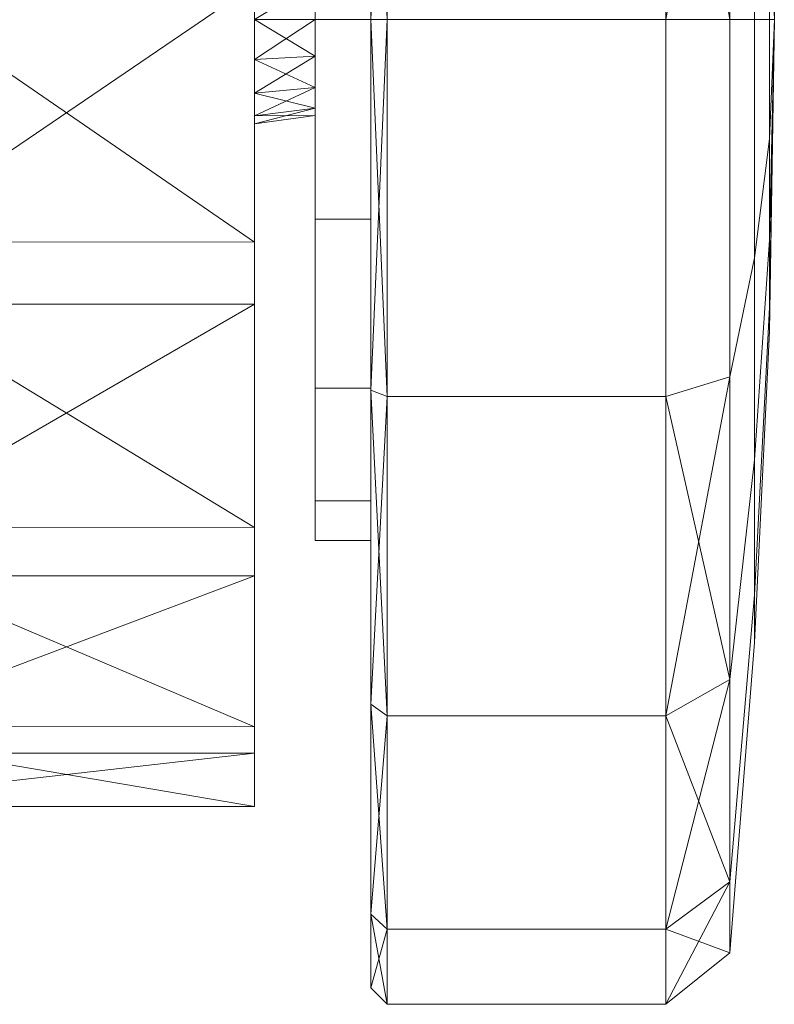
# Model space of a CAD drawing. Header units: inches. Extents: x 813 to 1305, y 19 to 194.
# Tile 59 of 163: x 1172.516 to 1173.421, y 53.819 to 55.001. Entities that reach past the tile are written whole.
import ezdxf

# ---------------------------------------------------------------- set-up
doc = ezdxf.new("R2010")
doc.units = ezdxf.units.IN
doc.header["$MEASUREMENT"] = 0
doc.layers.add('CET color Grey2', color=7, linetype='Continuous', true_color=0x060606)
doc.layers.add('CET Default', color=7, linetype='Continuous')

# ---------------------------------------------------------------- blocks, each defined once
blk = doc.blocks.new('*C286')
at = {"layer": 'CET color Grey2', "linetype": 'Continuous', "lineweight": 0}
for points in [[(-0.7752, 25.8166, 1.6331), (-0.7752, 25.9065, 1.1811), (-0.852, 25.8449, 1.1811), (-0.7752, 25.8166, 1.6331)], [(-0.852, 25.8449, 1.1811), (-0.7752, 25.9065, 1.1811), (-0.852, 25.7597, 0.7527), (-0.852, 25.8449, 1.1811)], [(-0.7752, 25.9065, 1.1811), (-0.7752, 25.8166, 0.7291), (-0.852, 25.7597, 0.7527), (-0.7752, 25.9065, 1.1811)], [(-0.441, 25.8166, 1.6331), (-0.4213, 25.7984, 1.6256), (-0.441, 25.9065, 1.1811), (-0.441, 25.8166, 1.6331)], [(-0.4213, 25.7984, 1.6256), (-0.4213, 25.8868, 1.1811), (-0.441, 25.9065, 1.1811), (-0.4213, 25.7984, 1.6256)], [(-0.441, 25.9065, 1.1811), (-0.4213, 25.8868, 1.1811), (-0.441, 25.8166, 0.7291), (-0.441, 25.9065, 1.1811)], [(-0.4213, 25.8868, 1.1811), (-0.4213, 25.7984, 0.7367), (-0.441, 25.8166, 0.7291), (-0.4213, 25.8868, 1.1811)], [(-0.852, 25.7597, 1.6095), (-0.7752, 25.8166, 1.6331), (-0.852, 25.8449, 1.1811), (-0.852, 25.7597, 1.6095)], [(-0.7752, 25.5606, 2.0163), (-0.7752, 25.8166, 1.6331), (-0.852, 25.7597, 1.6095), (-0.7752, 25.5606, 2.0163)], [(-0.852, 25.7597, 0.7527), (-0.7752, 25.8166, 0.7291), (-0.852, 25.517, 0.3895), (-0.852, 25.7597, 0.7527)], [(-0.7752, 25.8166, 0.7291), (-0.7752, 25.5606, 0.346), (-0.852, 25.517, 0.3895), (-0.7752, 25.8166, 0.7291)], [(-0.441, 25.5606, 2.0163), (-0.4213, 25.5467, 2.0024), (-0.441, 25.8166, 1.6331), (-0.441, 25.5606, 2.0163)], [(-0.4213, 25.5467, 2.0024), (-0.4213, 25.7984, 1.6256), (-0.441, 25.8166, 1.6331), (-0.4213, 25.5467, 2.0024)], [(-0.441, 25.8166, 0.7291), (-0.4213, 25.7984, 0.7367), (-0.441, 25.5606, 0.346), (-0.441, 25.8166, 0.7291)], [(-0.4213, 25.7984, 0.7367), (-0.4213, 25.5467, 0.3599), (-0.441, 25.5606, 0.346), (-0.4213, 25.7984, 0.7367)], [(-0.852, 25.517, 1.9727), (-0.7752, 25.5606, 2.0163), (-0.852, 25.7597, 1.6095), (-0.852, 25.517, 1.9727)], [(0.2818, 25.6053, 1.5249), (0.2818, 25.6693, 1.1416), (-0.2818, 25.6053, 1.525), (0.2818, 25.6053, 1.5249)], [(0.2818, 25.6693, 1.1416), (-0.2818, 25.6693, 1.1418), (-0.2818, 25.6053, 1.525), (0.2818, 25.6693, 1.1416)], [(0.2818, 25.6693, 1.1416), (0.2818, 25.5735, 0.765), (-0.2818, 25.6693, 1.1418), (0.2818, 25.6693, 1.1416)], [(0.2818, 25.5735, 0.765), (-0.2818, 25.5737, 0.7653), (-0.2818, 25.6693, 1.1418), (0.2818, 25.5735, 0.765)], [(0.2818, 25.3925, 1.85), (0.2818, 25.6053, 1.5249), (-0.2818, 25.3925, 1.8501), (0.2818, 25.3925, 1.85)], [(0.2818, 25.6053, 1.5249), (-0.2818, 25.6053, 1.525), (-0.2818, 25.3925, 1.8501), (0.2818, 25.6053, 1.5249)], [(0.2818, 25.5735, 0.765), (0.2818, 25.3343, 0.4588), (-0.2818, 25.5737, 0.7653), (0.2818, 25.5735, 0.765)], [(0.2818, 25.3343, 0.4588), (-0.2818, 25.3346, 0.4591), (-0.2818, 25.5737, 0.7653), (0.2818, 25.3343, 0.4588)], [(-0.7752, 25.1774, 2.2723), (-0.7752, 25.5606, 2.0163), (-0.852, 25.517, 1.9727), (-0.7752, 25.1774, 2.2723)], [(-0.852, 25.517, 0.3895), (-0.7752, 25.5606, 0.346), (-0.852, 25.1538, 0.1468), (-0.852, 25.517, 0.3895)], [(-0.7752, 25.5606, 0.346), (-0.7752, 25.1774, 0.0899), (-0.852, 25.1538, 0.1468), (-0.7752, 25.5606, 0.346)], [(-0.441, 25.1774, 2.2723), (-0.4213, 25.1699, 2.2541), (-0.441, 25.5606, 2.0163), (-0.441, 25.1774, 2.2723)], [(-0.4213, 25.1699, 2.2541), (-0.4213, 25.5467, 2.0024), (-0.441, 25.5606, 2.0163), (-0.4213, 25.1699, 2.2541)], [(-0.441, 25.5606, 0.346), (-0.4213, 25.5467, 0.3599), (-0.441, 25.1774, 0.0899), (-0.441, 25.5606, 0.346)], [(-0.4213, 25.5467, 0.3599), (-0.4213, 25.1699, 0.1081), (-0.441, 25.1774, 0.0899), (-0.4213, 25.5467, 0.3599)], [(-0.852, 25.1538, 2.2154), (-0.7752, 25.1774, 2.2723), (-0.852, 25.517, 1.9727), (-0.852, 25.1538, 2.2154)], [(0.2818, 25.0668, 2.0619), (0.2818, 25.3925, 1.85), (-0.2818, 25.0668, 2.062), (0.2818, 25.0668, 2.0619)], [(0.2818, 25.3925, 1.85), (-0.2818, 25.3925, 1.8501), (-0.2818, 25.0668, 2.062), (0.2818, 25.3925, 1.85)], [(0.2818, 25.3343, 0.4588), (0.2818, 24.992, 0.2748), (-0.2818, 25.3346, 0.4591), (0.2818, 25.3343, 0.4588)], [(0.2818, 24.992, 0.2748), (-0.2818, 24.9924, 0.275), (-0.2818, 25.3346, 0.4591), (0.2818, 24.992, 0.2748)], [(-0.441, 24.7254, 2.3622), (-0.4213, 24.7254, 2.3425), (-0.441, 25.1774, 2.2723), (-0.441, 24.7254, 2.3622)], [(-0.4213, 24.7254, 2.3425), (-0.4213, 25.1699, 2.2541), (-0.441, 25.1774, 2.2723), (-0.4213, 24.7254, 2.3425)], [(-0.441, 25.1774, 0.0899), (-0.4213, 25.1699, 0.1081), (-0.441, 24.7254, 0), (-0.441, 25.1774, 0.0899)], [(-0.4213, 25.1699, 0.1081), (-0.4213, 24.7254, 0.0197), (-0.441, 24.7254, 0), (-0.4213, 25.1699, 0.1081)], [(-0.8996, 25.0707, 1.0381), (-0.9056, 24.7254, 1.1811), (-0.8996, 25.0991, 1.1811), (-0.8996, 25.0707, 1.0381)], [(-0.8996, 25.0991, 1.1811), (-0.9056, 24.7254, 1.1811), (-0.8996, 25.0707, 1.3241), (-0.8996, 25.0991, 1.1811)], [(-0.8996, 24.9897, 0.9169), (-0.9056, 24.7254, 1.1811), (-0.8996, 25.0707, 1.0381), (-0.8996, 24.9897, 0.9169)], [(-0.8996, 25.0707, 1.3241), (-0.9056, 24.7254, 1.1811), (-0.8996, 24.9897, 1.4453), (-0.8996, 25.0707, 1.3241)], [(0.2818, 24.6834, 2.1249), (0.2818, 25.0668, 2.0619), (-0.2818, 24.6834, 2.1249), (0.2818, 24.6834, 2.1249)], [(0.2818, 25.0668, 2.0619), (-0.2818, 25.0668, 2.062), (-0.2818, 24.6834, 2.1249), (0.2818, 25.0668, 2.0619)], [(0.2818, 24.992, 0.2748), (0.2818, 24.6046, 0.2442), (-0.2818, 24.9924, 0.275), (0.2818, 24.992, 0.2748)], [(0.2818, 24.6046, 0.2442), (-0.2818, 24.6052, 0.2441), (-0.2818, 24.9924, 0.275), (0.2818, 24.6046, 0.2442)], [(-0.8996, 24.8684, 0.8359), (-0.9056, 24.7254, 1.1811), (-0.8996, 24.9897, 0.9169), (-0.8996, 24.8684, 0.8359)], [(-0.8996, 24.9897, 1.4453), (-0.9056, 24.7254, 1.1811), (-0.8996, 24.8684, 1.5263), (-0.8996, 24.9897, 1.4453)], [(-0.8996, 24.7254, 0.8074), (-0.9056, 24.7254, 1.1811), (-0.8996, 24.8684, 0.8359), (-0.8996, 24.7254, 0.8074)], [(-0.8996, 24.8684, 1.5263), (-0.9056, 24.7254, 1.1811), (-0.8996, 24.7254, 1.5548), (-0.8996, 24.8684, 1.5263)], [(-0.2818, 24.8409, 1.229), (-0.2818, 24.8504, 1.1811), (-0.3544, 24.8404, 1.1811), (-0.2818, 24.8409, 1.229)], [(-0.3544, 24.8404, 1.1811), (-0.2818, 24.8504, 1.1811), (-0.3544, 24.8317, 1.1371), (-0.3544, 24.8404, 1.1811)], [(-0.2818, 24.8504, 1.1811), (-0.2818, 24.8409, 1.1333), (-0.3544, 24.8317, 1.1371), (-0.2818, 24.8504, 1.1811)], [(-0.2818, 24.8138, 1.2695), (-0.2818, 24.8409, 1.229), (-0.3544, 24.8317, 1.2251), (-0.2818, 24.8138, 1.2695)], [(-0.3544, 24.8317, 1.2251), (-0.2818, 24.8409, 1.229), (-0.3544, 24.8404, 1.1811), (-0.3544, 24.8317, 1.2251)], [(-0.3544, 24.8317, 1.1371), (-0.2818, 24.8409, 1.1333), (-0.3544, 24.8067, 1.0998), (-0.3544, 24.8317, 1.1371)], [(-0.2818, 24.8409, 1.1333), (-0.2818, 24.8138, 1.0927), (-0.3544, 24.8067, 1.0998), (-0.2818, 24.8409, 1.1333)], [(-0.3544, 24.8067, 1.2624), (-0.2818, 24.8138, 1.2695), (-0.3544, 24.8317, 1.2251), (-0.3544, 24.8067, 1.2624)], [(-0.2818, 24.7733, 1.2966), (-0.2818, 24.8138, 1.2695), (-0.3544, 24.8067, 1.2624), (-0.2818, 24.7733, 1.2966)], [(-0.3544, 24.8067, 1.0998), (-0.2818, 24.8138, 1.0927), (-0.3544, 24.7694, 1.0749), (-0.3544, 24.8067, 1.0998)], [(-0.2818, 24.8138, 1.0927), (-0.2818, 24.7733, 1.0656), (-0.3544, 24.7694, 1.0749), (-0.2818, 24.8138, 1.0927)], [(-0.3544, 24.7694, 1.2874), (-0.2818, 24.7733, 1.2966), (-0.3544, 24.8067, 1.2624), (-0.3544, 24.7694, 1.2874)], [(-0.2818, 24.7254, 1.3061), (-0.2818, 24.7733, 1.2966), (-0.3544, 24.7694, 1.2874), (-0.2818, 24.7254, 1.3061)], [(-0.3544, 24.7694, 1.0749), (-0.2818, 24.7733, 1.0656), (-0.3544, 24.7254, 1.0661), (-0.3544, 24.7694, 1.0749)], [(-0.2818, 24.7733, 1.0656), (-0.2818, 24.7254, 1.0561), (-0.3544, 24.7254, 1.0661), (-0.2818, 24.7733, 1.0656)], [(-0.3544, 24.7254, 1.2961), (-0.2818, 24.7254, 1.3061), (-0.3544, 24.7694, 1.2874), (-0.3544, 24.7254, 1.2961)], [(-0.8996, 24.7254, 1.5548), (-0.9056, 24.7254, 1.1811), (-0.8996, 24.5824, 1.5263), (-0.8996, 24.7254, 1.5548)], [(-0.8996, 24.5824, 1.5263), (-0.9056, 24.7254, 1.1811), (-0.8996, 24.4612, 1.4453), (-0.8996, 24.5824, 1.5263)], [(-0.8996, 24.4612, 1.4453), (-0.9056, 24.7254, 1.1811), (-0.8996, 24.3802, 1.3241), (-0.8996, 24.4612, 1.4453)], [(-0.8996, 24.3802, 1.3241), (-0.9056, 24.7254, 1.1811), (-0.8996, 24.3517, 1.1811), (-0.8996, 24.3802, 1.3241)], [(-0.8996, 24.3517, 1.1811), (-0.9056, 24.7254, 1.1811), (-0.8996, 24.3802, 1.0381), (-0.8996, 24.3517, 1.1811)], [(-0.8996, 24.3802, 1.0381), (-0.9056, 24.7254, 1.1811), (-0.8996, 24.4612, 0.9169), (-0.8996, 24.3802, 1.0381)], [(-0.8996, 24.4612, 0.9169), (-0.9056, 24.7254, 1.1811), (-0.8996, 24.5824, 0.8359), (-0.8996, 24.4612, 0.9169)], [(-0.8996, 24.5824, 0.8359), (-0.9056, 24.7254, 1.1811), (-0.8996, 24.7254, 0.8074), (-0.8996, 24.5824, 0.8359)], [(-0.852, 24.7254, 0.0616), (-0.7752, 24.7254, 0), (-0.852, 24.297, 0.1468), (-0.852, 24.7254, 0.0616)], [(-0.7752, 24.7254, 0), (-0.7752, 24.2734, 0.0899), (-0.852, 24.297, 0.1468), (-0.7752, 24.7254, 0)], [(-0.852, 24.297, 2.2154), (-0.7752, 24.2734, 2.2723), (-0.852, 24.7254, 2.3006), (-0.852, 24.297, 2.2154)], [(-0.7752, 24.2734, 2.2723), (-0.7752, 24.7254, 2.3622), (-0.852, 24.7254, 2.3006), (-0.7752, 24.2734, 2.2723)], [(-0.441, 24.7254, 0), (-0.4213, 24.7254, 0.0197), (-0.441, 24.2734, 0.0899), (-0.441, 24.7254, 0)], [(-0.4213, 24.7254, 0.0197), (-0.4213, 24.281, 0.1081), (-0.441, 24.2734, 0.0899), (-0.4213, 24.7254, 0.0197)], [(-0.441, 24.2734, 2.2723), (-0.4213, 24.281, 2.2541), (-0.441, 24.7254, 2.3622), (-0.441, 24.2734, 2.2723)], [(-0.4213, 24.281, 2.2541), (-0.4213, 24.7254, 2.3425), (-0.441, 24.7254, 2.3622), (-0.4213, 24.281, 2.2541)], [(-0.3544, 24.7254, 1.0661), (-0.2818, 24.7254, 1.0561), (-0.3544, 24.6814, 1.0749), (-0.3544, 24.7254, 1.0661)], [(-0.2818, 24.7254, 1.0561), (-0.2818, 24.6776, 1.0656), (-0.3544, 24.6814, 1.0749), (-0.2818, 24.7254, 1.0561)]]:
    blk.add_3dface(points, dxfattribs=at)
for points, invisible_edges in [([(-0.7752, 25.8166, 1.6331), (-0.441, 25.8166, 1.6331), (-0.7752, 25.9065, 1.1811), (-0.7752, 25.8166, 1.6331)], 2), ([(-0.441, 25.8166, 1.6331), (-0.441, 25.9065, 1.1811), (-0.7752, 25.9065, 1.1811), (-0.441, 25.8166, 1.6331)], 4), ([(-0.7752, 25.9065, 1.1811), (-0.441, 25.9065, 1.1811), (-0.7752, 25.8166, 0.7291), (-0.7752, 25.9065, 1.1811)], 2), ([(-0.441, 25.9065, 1.1811), (-0.441, 25.8166, 0.7291), (-0.7752, 25.8166, 0.7291), (-0.441, 25.9065, 1.1811)], 4), ([(-0.4213, 25.7984, 1.6256), (-0.4213, 25.3028, 1.4203), (-0.4213, 25.8868, 1.1811), (-0.4213, 25.7984, 1.6256)], 11), ([(-0.4213, 25.3028, 1.4203), (-0.4213, 25.3504, 1.1811), (-0.4213, 25.8868, 1.1811), (-0.4213, 25.3028, 1.4203)], 6), ([(-0.4213, 25.8868, 1.1811), (-0.4213, 25.3504, 1.1811), (-0.4213, 25.7984, 0.7367), (-0.4213, 25.8868, 1.1811)], 11), ([(-0.852, 25.7597, 0.7527), (-0.8817, 25.4155, 0.8953), (-0.852, 25.8449, 1.1811), (-0.852, 25.7597, 0.7527)], 2), ([(-0.8817, 25.4155, 0.8953), (-0.8817, 25.4724, 1.1811), (-0.852, 25.8449, 1.1811), (-0.8817, 25.4155, 0.8953)], 4), ([(-0.852, 25.8449, 1.1811), (-0.8817, 25.4724, 1.1811), (-0.852, 25.7597, 1.6095), (-0.852, 25.8449, 1.1811)], 2), ([(-0.7752, 25.5606, 2.0163), (-0.441, 25.5606, 2.0163), (-0.7752, 25.8166, 1.6331), (-0.7752, 25.5606, 2.0163)], 2), ([(-0.441, 25.5606, 2.0163), (-0.441, 25.8166, 1.6331), (-0.7752, 25.8166, 1.6331), (-0.441, 25.5606, 2.0163)], 4), ([(-0.7752, 25.8166, 0.7291), (-0.441, 25.8166, 0.7291), (-0.7752, 25.5606, 0.346), (-0.7752, 25.8166, 0.7291)], 2), ([(-0.441, 25.8166, 0.7291), (-0.441, 25.5606, 0.346), (-0.7752, 25.5606, 0.346), (-0.441, 25.8166, 0.7291)], 4), ([(-0.4213, 25.5467, 2.0024), (-0.4213, 25.1674, 1.6231), (-0.4213, 25.7984, 1.6256), (-0.4213, 25.5467, 2.0024)], 11), ([(-0.4213, 25.1674, 1.6231), (-0.4213, 25.3028, 1.4203), (-0.4213, 25.7984, 1.6256), (-0.4213, 25.1674, 1.6231)], 6), ([(-0.4213, 25.3504, 1.1811), (-0.4213, 25.3028, 0.9419), (-0.4213, 25.7984, 0.7367), (-0.4213, 25.3504, 1.1811)], 6), ([(-0.4213, 25.7984, 0.7367), (-0.4213, 25.3028, 0.9419), (-0.4213, 25.5467, 0.3599), (-0.4213, 25.7984, 0.7367)], 11), ([(-0.852, 25.517, 0.3895), (-0.8817, 25.2536, 0.6529), (-0.852, 25.7597, 0.7527), (-0.852, 25.517, 0.3895)], 2), ([(-0.8817, 25.2536, 0.6529), (-0.8817, 25.4155, 0.8953), (-0.852, 25.7597, 0.7527), (-0.8817, 25.2536, 0.6529)], 4), ([(-0.8817, 25.4724, 1.1811), (-0.8817, 25.4155, 1.467), (-0.852, 25.7597, 1.6095), (-0.8817, 25.4724, 1.1811)], 4), ([(-0.852, 25.7597, 1.6095), (-0.8817, 25.4155, 1.467), (-0.852, 25.517, 1.9727), (-0.852, 25.7597, 1.6095)], 2), ([(-0.2818, 25.6053, 1.525), (-0.2818, 25.6693, 1.1418), (-0.2818, 24.6052, 0.2441), (-0.2818, 25.6053, 1.525)], 6), ([(-0.2818, 24.6052, 0.2441), (-0.2818, 25.6693, 1.1418), (-0.2818, 24.9924, 0.275), (-0.2818, 24.6052, 0.2441)], 11), ([(-0.2818, 25.6693, 1.1418), (-0.2818, 25.5737, 0.7653), (-0.2818, 24.9924, 0.275), (-0.2818, 25.6693, 1.1418)], 6), ([(-0.2818, 25.3925, 1.8501), (-0.2818, 25.6053, 1.525), (-0.2818, 24.2382, 0.3718), (-0.2818, 25.3925, 1.8501)], 6), ([(-0.2818, 24.2382, 0.3718), (-0.2818, 25.6053, 1.525), (-0.2818, 24.6052, 0.2441), (-0.2818, 24.2382, 0.3718)], 11), ([(-0.2818, 25.5737, 0.7653), (-0.2818, 25.3346, 0.4591), (-0.2818, 24.9924, 0.275), (-0.2818, 25.5737, 0.7653)], 4), ([(-0.7752, 25.1774, 2.2723), (-0.441, 25.1774, 2.2723), (-0.7752, 25.5606, 2.0163), (-0.7752, 25.1774, 2.2723)], 2), ([(-0.441, 25.1774, 2.2723), (-0.441, 25.5606, 2.0163), (-0.7752, 25.5606, 2.0163), (-0.441, 25.1774, 2.2723)], 4), ([(-0.7752, 25.5606, 0.346), (-0.441, 25.5606, 0.346), (-0.7752, 25.1774, 0.0899), (-0.7752, 25.5606, 0.346)], 2), ([(-0.441, 25.5606, 0.346), (-0.441, 25.1774, 0.0899), (-0.7752, 25.1774, 0.0899), (-0.441, 25.5606, 0.346)], 4), ([(-0.4213, 25.1699, 2.2541), (-0.4213, 24.9646, 1.7585), (-0.4213, 25.5467, 2.0024), (-0.4213, 25.1699, 2.2541)], 11), ([(-0.4213, 24.9646, 1.7585), (-0.4213, 25.1674, 1.6231), (-0.4213, 25.5467, 2.0024), (-0.4213, 24.9646, 1.7585)], 6), ([(-0.4213, 25.3028, 0.9419), (-0.4213, 25.1674, 0.7392), (-0.4213, 25.5467, 0.3599), (-0.4213, 25.3028, 0.9419)], 6), ([(-0.4213, 25.5467, 0.3599), (-0.4213, 25.1674, 0.7392), (-0.4213, 25.1699, 0.1081), (-0.4213, 25.5467, 0.3599)], 11), ([(-0.852, 25.1538, 0.1468), (-0.8817, 25.0113, 0.491), (-0.852, 25.517, 0.3895), (-0.852, 25.1538, 0.1468)], 2), ([(-0.8817, 25.0113, 0.491), (-0.8817, 25.2536, 0.6529), (-0.852, 25.517, 0.3895), (-0.8817, 25.0113, 0.491)], 4), ([(-0.8817, 25.4155, 1.467), (-0.8817, 25.2536, 1.7093), (-0.852, 25.517, 1.9727), (-0.8817, 25.4155, 1.467)], 4), ([(-0.852, 25.517, 1.9727), (-0.8817, 25.2536, 1.7093), (-0.852, 25.1538, 2.2154), (-0.852, 25.517, 1.9727)], 2), ([(-0.8817, 25.4155, 0.8953), (-0.8996, 25.0707, 1.0381), (-0.8817, 25.4724, 1.1811), (-0.8817, 25.4155, 0.8953)], 2), ([(-0.8996, 25.0707, 1.0381), (-0.8996, 25.0991, 1.1811), (-0.8817, 25.4724, 1.1811), (-0.8996, 25.0707, 1.0381)], 4), ([(-0.8817, 25.4724, 1.1811), (-0.8996, 25.0991, 1.1811), (-0.8817, 25.4155, 1.467), (-0.8817, 25.4724, 1.1811)], 2), ([(-0.8817, 25.2536, 0.6529), (-0.8996, 24.9897, 0.9169), (-0.8817, 25.4155, 0.8953), (-0.8817, 25.2536, 0.6529)], 2), ([(-0.8996, 24.9897, 0.9169), (-0.8996, 25.0707, 1.0381), (-0.8817, 25.4155, 0.8953), (-0.8996, 24.9897, 0.9169)], 4), ([(-0.8996, 25.0991, 1.1811), (-0.8996, 25.0707, 1.3241), (-0.8817, 25.4155, 1.467), (-0.8996, 25.0991, 1.1811)], 4), ([(-0.8817, 25.4155, 1.467), (-0.8996, 25.0707, 1.3241), (-0.8817, 25.2536, 1.7093), (-0.8817, 25.4155, 1.467)], 2), ([(-0.2818, 25.0668, 2.062), (-0.2818, 25.3925, 1.8501), (-0.2818, 23.9537, 0.6363), (-0.2818, 25.0668, 2.062)], 6), ([(-0.2818, 23.9537, 0.6363), (-0.2818, 25.3925, 1.8501), (-0.2818, 24.2382, 0.3718), (-0.2818, 23.9537, 0.6363)], 11), ([(-0.4213, 25.3028, 1.4203), (-0.3544, 25.3028, 1.4203), (-0.4213, 25.3504, 1.1811), (-0.4213, 25.3028, 1.4203)], 2), ([(-0.3544, 25.3028, 1.4203), (-0.3544, 25.3504, 1.1811), (-0.4213, 25.3504, 1.1811), (-0.3544, 25.3028, 1.4203)], 4), ([(-0.4213, 25.3504, 1.1811), (-0.3544, 25.3504, 1.1811), (-0.4213, 25.3028, 0.9419), (-0.4213, 25.3504, 1.1811)], 2), ([(-0.3544, 25.3504, 1.1811), (-0.3544, 25.3028, 0.9419), (-0.4213, 25.3028, 0.9419), (-0.3544, 25.3504, 1.1811)], 4), ([(-0.3544, 25.3028, 1.4203), (-0.3544, 24.8317, 1.2251), (-0.3544, 25.3504, 1.1811), (-0.3544, 25.3028, 1.4203)], 11), ([(-0.3544, 24.8317, 1.2251), (-0.3544, 24.8404, 1.1811), (-0.3544, 25.3504, 1.1811), (-0.3544, 24.8317, 1.2251)], 6), ([(-0.3544, 25.3504, 1.1811), (-0.3544, 24.8404, 1.1811), (-0.3544, 25.3028, 0.9419), (-0.3544, 25.3504, 1.1811)], 11), ([(-0.4213, 25.1674, 1.6231), (-0.3544, 25.1674, 1.6231), (-0.4213, 25.3028, 1.4203), (-0.4213, 25.1674, 1.6231)], 2), ([(-0.3544, 25.1674, 1.6231), (-0.3544, 25.3028, 1.4203), (-0.4213, 25.3028, 1.4203), (-0.3544, 25.1674, 1.6231)], 4), ([(-0.4213, 25.3028, 0.9419), (-0.3544, 25.3028, 0.9419), (-0.4213, 25.1674, 0.7392), (-0.4213, 25.3028, 0.9419)], 2), ([(-0.3544, 25.3028, 0.9419), (-0.3544, 25.1674, 0.7392), (-0.4213, 25.1674, 0.7392), (-0.3544, 25.3028, 0.9419)], 4), ([(-0.3544, 25.1674, 1.6231), (-0.3544, 24.8067, 1.2624), (-0.3544, 25.3028, 1.4203), (-0.3544, 25.1674, 1.6231)], 11), ([(-0.3544, 24.8067, 1.2624), (-0.3544, 24.8317, 1.2251), (-0.3544, 25.3028, 1.4203), (-0.3544, 24.8067, 1.2624)], 6), ([(-0.3544, 24.8404, 1.1811), (-0.3544, 24.8317, 1.1371), (-0.3544, 25.3028, 0.9419), (-0.3544, 24.8404, 1.1811)], 6), ([(-0.3544, 25.3028, 0.9419), (-0.3544, 24.8317, 1.1371), (-0.3544, 25.1674, 0.7392), (-0.3544, 25.3028, 0.9419)], 11), ([(-0.8817, 25.0113, 0.491), (-0.8996, 24.8684, 0.8359), (-0.8817, 25.2536, 0.6529), (-0.8817, 25.0113, 0.491)], 2), ([(-0.8996, 24.8684, 0.8359), (-0.8996, 24.9897, 0.9169), (-0.8817, 25.2536, 0.6529), (-0.8996, 24.8684, 0.8359)], 4), ([(-0.8996, 25.0707, 1.3241), (-0.8996, 24.9897, 1.4453), (-0.8817, 25.2536, 1.7093), (-0.8996, 25.0707, 1.3241)], 4), ([(-0.8817, 25.2536, 1.7093), (-0.8996, 24.9897, 1.4453), (-0.8817, 25.0113, 1.8712), (-0.8817, 25.2536, 1.7093)], 2), ([(-0.8817, 25.2536, 1.7093), (-0.8817, 25.0113, 1.8712), (-0.852, 25.1538, 2.2154), (-0.8817, 25.2536, 1.7093)], 4), ([(-0.7752, 24.7254, 2.3622), (-0.7752, 25.1774, 2.2723), (-0.852, 25.1538, 2.2154), (-0.7752, 24.7254, 2.3622)], 4), ([(-0.852, 25.1538, 0.1468), (-0.7752, 25.1774, 0.0899), (-0.852, 24.7254, 0.0616), (-0.852, 25.1538, 0.1468)], 2), ([(-0.7752, 25.1774, 0.0899), (-0.7752, 24.7254, 0), (-0.852, 24.7254, 0.0616), (-0.7752, 25.1774, 0.0899)], 4), ([(-0.7752, 24.7254, 2.3622), (-0.441, 24.7254, 2.3622), (-0.7752, 25.1774, 2.2723), (-0.7752, 24.7254, 2.3622)], 2), ([(-0.441, 24.7254, 2.3622), (-0.441, 25.1774, 2.2723), (-0.7752, 25.1774, 2.2723), (-0.441, 24.7254, 2.3622)], 4), ([(-0.7752, 25.1774, 0.0899), (-0.441, 25.1774, 0.0899), (-0.7752, 24.7254, 0), (-0.7752, 25.1774, 0.0899)], 2), ([(-0.441, 25.1774, 0.0899), (-0.441, 24.7254, 0), (-0.7752, 24.7254, 0), (-0.441, 25.1774, 0.0899)], 4), ([(-0.4213, 24.7254, 2.3425), (-0.4213, 24.7254, 1.8061), (-0.4213, 25.1699, 2.2541), (-0.4213, 24.7254, 2.3425)], 11), ([(-0.4213, 24.7254, 1.8061), (-0.4213, 24.9646, 1.7585), (-0.4213, 25.1699, 2.2541), (-0.4213, 24.7254, 1.8061)], 6), ([(-0.4213, 25.1674, 0.7392), (-0.4213, 24.9646, 0.6037), (-0.4213, 25.1699, 0.1081), (-0.4213, 25.1674, 0.7392)], 6), ([(-0.4213, 25.1699, 0.1081), (-0.4213, 24.9646, 0.6037), (-0.4213, 24.7254, 0.0197), (-0.4213, 25.1699, 0.1081)], 11), ([(-0.4213, 24.9646, 1.7585), (-0.3544, 24.9646, 1.7585), (-0.4213, 25.1674, 1.6231), (-0.4213, 24.9646, 1.7585)], 2), ([(-0.3544, 24.9646, 1.7585), (-0.3544, 25.1674, 1.6231), (-0.4213, 25.1674, 1.6231), (-0.3544, 24.9646, 1.7585)], 4), ([(-0.4213, 25.1674, 0.7392), (-0.3544, 25.1674, 0.7392), (-0.4213, 24.9646, 0.6037), (-0.4213, 25.1674, 0.7392)], 2), ([(-0.3544, 25.1674, 0.7392), (-0.3544, 24.9646, 0.6037), (-0.4213, 24.9646, 0.6037), (-0.3544, 25.1674, 0.7392)], 4), ([(-0.3544, 24.9646, 1.7585), (-0.3544, 24.7694, 1.2874), (-0.3544, 25.1674, 1.6231), (-0.3544, 24.9646, 1.7585)], 11), ([(-0.3544, 24.7694, 1.2874), (-0.3544, 24.8067, 1.2624), (-0.3544, 25.1674, 1.6231), (-0.3544, 24.7694, 1.2874)], 6), ([(-0.3544, 24.8317, 1.1371), (-0.3544, 24.8067, 1.0998), (-0.3544, 25.1674, 0.7392), (-0.3544, 24.8317, 1.1371)], 6), ([(-0.3544, 25.1674, 0.7392), (-0.3544, 24.8067, 1.0998), (-0.3544, 24.9646, 0.6037), (-0.3544, 25.1674, 0.7392)], 11), ([(-0.852, 24.7254, 0.0616), (-0.8817, 24.7254, 0.4342), (-0.852, 25.1538, 0.1468), (-0.852, 24.7254, 0.0616)], 2), ([(-0.8817, 24.7254, 0.4342), (-0.8817, 25.0113, 0.491), (-0.852, 25.1538, 0.1468), (-0.8817, 24.7254, 0.4342)], 4), ([(-0.852, 25.1538, 2.2154), (-0.8817, 25.0113, 1.8712), (-0.852, 24.7254, 2.3006), (-0.852, 25.1538, 2.2154)], 2), ([(-0.852, 24.7254, 2.3006), (-0.7752, 24.7254, 2.3622), (-0.852, 25.1538, 2.2154), (-0.852, 24.7254, 2.3006)], 2), ([(-0.2818, 24.6834, 2.1249), (-0.2818, 25.0668, 2.062), (-0.2818, 23.7997, 0.993), (-0.2818, 24.6834, 2.1249)], 6), ([(-0.2818, 23.7997, 0.993), (-0.2818, 25.0668, 2.062), (-0.2818, 23.9537, 0.6363), (-0.2818, 23.7997, 0.993)], 11), ([(-0.8817, 24.7254, 0.4342), (-0.8996, 24.7254, 0.8074), (-0.8817, 25.0113, 0.491), (-0.8817, 24.7254, 0.4342)], 2), ([(-0.8996, 24.7254, 0.8074), (-0.8996, 24.8684, 0.8359), (-0.8817, 25.0113, 0.491), (-0.8996, 24.7254, 0.8074)], 4), ([(-0.8996, 24.9897, 1.4453), (-0.8996, 24.8684, 1.5263), (-0.8817, 25.0113, 1.8712), (-0.8996, 24.9897, 1.4453)], 4), ([(-0.8817, 25.0113, 1.8712), (-0.8996, 24.8684, 1.5263), (-0.8817, 24.7254, 1.9281), (-0.8817, 25.0113, 1.8712)], 2), ([(-0.8817, 25.0113, 1.8712), (-0.8817, 24.7254, 1.9281), (-0.852, 24.7254, 2.3006), (-0.8817, 25.0113, 1.8712)], 4), ([(-0.4213, 24.7254, 1.8061), (-0.3544, 24.7254, 1.8061), (-0.4213, 24.9646, 1.7585), (-0.4213, 24.7254, 1.8061)], 2), ([(-0.3544, 24.7254, 1.8061), (-0.3544, 24.9646, 1.7585), (-0.4213, 24.9646, 1.7585), (-0.3544, 24.7254, 1.8061)], 4), ([(-0.4213, 24.9646, 0.6037), (-0.4213, 24.7254, 0.5561), (-0.4213, 24.7254, 0.0197), (-0.4213, 24.9646, 0.6037)], 6), ([(-0.4213, 24.9646, 0.6037), (-0.3544, 24.9646, 0.6037), (-0.4213, 24.7254, 0.5561), (-0.4213, 24.9646, 0.6037)], 2), ([(-0.3544, 24.9646, 0.6037), (-0.3544, 24.7254, 0.5561), (-0.4213, 24.7254, 0.5561), (-0.3544, 24.9646, 0.6037)], 4), ([(-0.3544, 24.7254, 1.8061), (-0.3544, 24.7254, 1.2961), (-0.3544, 24.9646, 1.7585), (-0.3544, 24.7254, 1.8061)], 11), ([(-0.3544, 24.7254, 1.2961), (-0.3544, 24.7694, 1.2874), (-0.3544, 24.9646, 1.7585), (-0.3544, 24.7254, 1.2961)], 6), ([(-0.3544, 24.8067, 1.0998), (-0.3544, 24.7694, 1.0749), (-0.3544, 24.9646, 0.6037), (-0.3544, 24.8067, 1.0998)], 6), ([(-0.3544, 24.9646, 0.6037), (-0.3544, 24.7694, 1.0749), (-0.3544, 24.7254, 0.5561), (-0.3544, 24.9646, 0.6037)], 11), ([(-0.8996, 24.8684, 1.5263), (-0.8996, 24.7254, 1.5548), (-0.8817, 24.7254, 1.9281), (-0.8996, 24.8684, 1.5263)], 4), ([(-0.3544, 24.7694, 1.0749), (-0.3544, 24.7254, 1.0661), (-0.3544, 24.7254, 0.5561), (-0.3544, 24.7694, 1.0749)], 6), ([(-0.8817, 24.7254, 1.9281), (-0.8996, 24.7254, 1.5548), (-0.8817, 24.4396, 1.8712), (-0.8817, 24.7254, 1.9281)], 2), ([(-0.8996, 24.7254, 1.5548), (-0.8996, 24.5824, 1.5263), (-0.8817, 24.4396, 1.8712), (-0.8996, 24.7254, 1.5548)], 4), ([(-0.8817, 24.4396, 0.491), (-0.8996, 24.5824, 0.8359), (-0.8817, 24.7254, 0.4342), (-0.8817, 24.4396, 0.491)], 2), ([(-0.8996, 24.5824, 0.8359), (-0.8996, 24.7254, 0.8074), (-0.8817, 24.7254, 0.4342), (-0.8996, 24.5824, 0.8359)], 4), ([(-0.852, 24.7254, 2.3006), (-0.8817, 24.7254, 1.9281), (-0.852, 24.297, 2.2154), (-0.852, 24.7254, 2.3006)], 2), ([(-0.8817, 24.7254, 1.9281), (-0.8817, 24.4396, 1.8712), (-0.852, 24.297, 2.2154), (-0.8817, 24.7254, 1.9281)], 4), ([(-0.852, 24.297, 0.1468), (-0.8817, 24.4396, 0.491), (-0.852, 24.7254, 0.0616), (-0.852, 24.297, 0.1468)], 2), ([(-0.8817, 24.4396, 0.491), (-0.8817, 24.7254, 0.4342), (-0.852, 24.7254, 0.0616), (-0.8817, 24.4396, 0.491)], 4), ([(-0.7752, 24.7254, 0), (-0.441, 24.7254, 0), (-0.7752, 24.2734, 0.0899), (-0.7752, 24.7254, 0)], 2), ([(-0.441, 24.7254, 0), (-0.441, 24.2734, 0.0899), (-0.7752, 24.2734, 0.0899), (-0.441, 24.7254, 0)], 4), ([(-0.7752, 24.2734, 2.2723), (-0.441, 24.2734, 2.2723), (-0.7752, 24.7254, 2.3622), (-0.7752, 24.2734, 2.2723)], 2), ([(-0.441, 24.2734, 2.2723), (-0.441, 24.7254, 2.3622), (-0.7752, 24.7254, 2.3622), (-0.441, 24.2734, 2.2723)], 4), ([(-0.4213, 24.7254, 0.0197), (-0.4213, 24.7254, 0.5561), (-0.4213, 24.281, 0.1081), (-0.4213, 24.7254, 0.0197)], 11), ([(-0.4213, 24.7254, 0.5561), (-0.4213, 24.4862, 0.6037), (-0.4213, 24.281, 0.1081), (-0.4213, 24.7254, 0.5561)], 6), ([(-0.4213, 24.7254, 0.5561), (-0.3544, 24.7254, 0.5561), (-0.4213, 24.4862, 0.6037), (-0.4213, 24.7254, 0.5561)], 2), ([(-0.3544, 24.7254, 0.5561), (-0.3544, 24.4862, 0.6037), (-0.4213, 24.4862, 0.6037), (-0.3544, 24.7254, 0.5561)], 4), ([(-0.4213, 24.281, 2.2541), (-0.4213, 24.4862, 1.7585), (-0.4213, 24.7254, 2.3425), (-0.4213, 24.281, 2.2541)], 11), ([(-0.4213, 24.4862, 1.7585), (-0.4213, 24.7254, 1.8061), (-0.4213, 24.7254, 2.3425), (-0.4213, 24.4862, 1.7585)], 6), ([(-0.4213, 24.4862, 1.7585), (-0.3544, 24.4862, 1.7585), (-0.4213, 24.7254, 1.8061), (-0.4213, 24.4862, 1.7585)], 2), ([(-0.3544, 24.4862, 1.7585), (-0.3544, 24.7254, 1.8061), (-0.4213, 24.7254, 1.8061), (-0.3544, 24.4862, 1.7585)], 4), ([(-0.3544, 24.7254, 0.5561), (-0.3544, 24.7254, 1.0661), (-0.3544, 24.4862, 0.6037), (-0.3544, 24.7254, 0.5561)], 11), ([(-0.3544, 24.7254, 1.0661), (-0.3544, 24.6814, 1.0749), (-0.3544, 24.4862, 0.6037), (-0.3544, 24.7254, 1.0661)], 6), ([(-0.3544, 24.4862, 1.7585), (-0.3544, 24.6814, 1.2874), (-0.3544, 24.7254, 1.8061), (-0.3544, 24.4862, 1.7585)], 11), ([(-0.3544, 24.6814, 1.2874), (-0.3544, 24.7254, 1.2961), (-0.3544, 24.7254, 1.8061), (-0.3544, 24.6814, 1.2874)], 6), ([(-0.3544, 24.6814, 1.2874), (-0.2818, 24.6776, 1.2966), (-0.3544, 24.7254, 1.2961), (-0.3544, 24.6814, 1.2874)], 2), ([(-0.2818, 24.6776, 1.2966), (-0.2818, 24.7254, 1.3061), (-0.3544, 24.7254, 1.2961), (-0.2818, 24.6776, 1.2966)], 4)]:
    blk.add_3dface(points, dxfattribs=dict(at, invisible_edges=invisible_edges))
blk = doc.blocks.new('*C200')
at = {"layer": 'CET Default', "linetype": 'Continuous', "lineweight": 0, "rotation": 179.9999999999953}
blk.add_blockref('*C286', (373.7957, 892.8549), dxfattribs=at)

msp = doc.modelspace()

# ---------------------------------------------------------------- block references
at = {"layer": 'CET Default', "linetype": 'Continuous', "lineweight": 0}
msp.add_blockref('*C200', (798.7199, -813.1289), dxfattribs=at)

doc.saveas('drawing.dxf')
